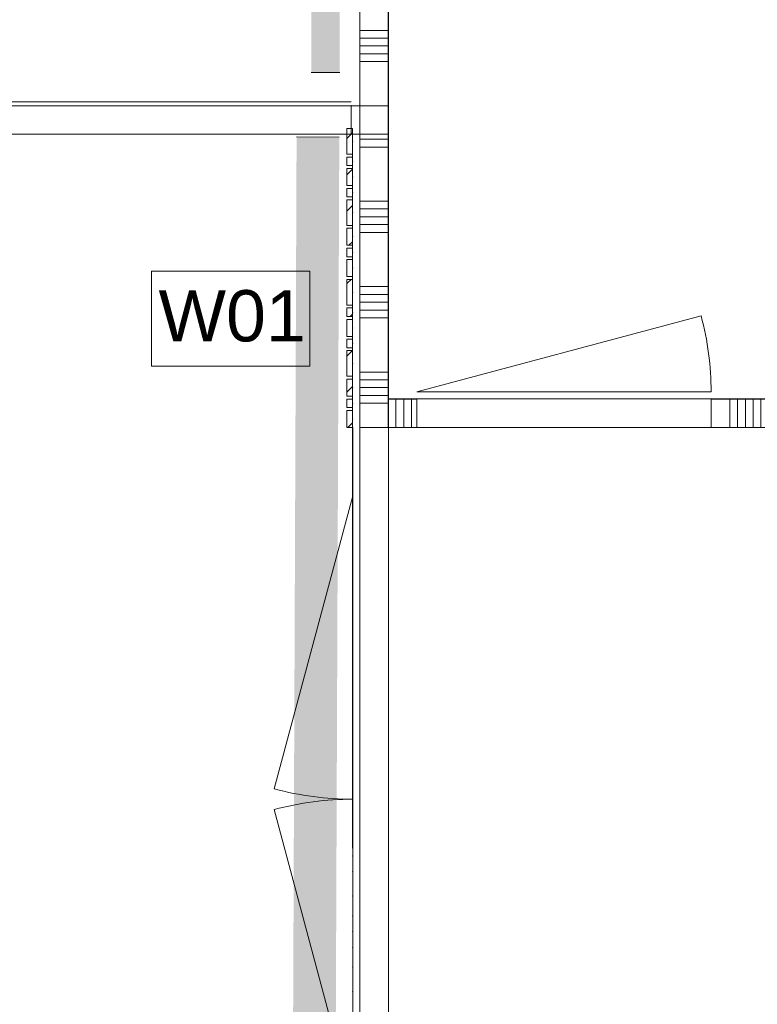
# Model space of a CAD drawing. Header units: millimetres. Extents: x -850 to 154668, y -80411 to 71019.
# Tile 158 of 236: x 29906 to 32497, y 42779 to 46237. Entities that reach past the tile are written whole.
import ezdxf

# ---------------------------------------------------------------- set-up
doc = ezdxf.new("R2010")
doc.units = ezdxf.units.MM
doc.header["$MEASUREMENT"] = 0
doc.linetypes.add('B0103', pattern=[8750, 2500, -1250, 2500, -1250, 0, -1250])
doc.linetypes.add('B0703', pattern=[468.700004, 312.5, -156.200004])
for name, color, linetype in [('New_22 NC Binnenwanden', 7, 'Continuous'), ('New_22 NC Binnenwanden Deuren', 7, 'Continuous'), ('New_22 NC Binnenwanden Doorsnede-arcering', 7, 'Continuous'), ('New_22 NC Binnenwanden Laagscheidingslijnen', 7, 'Continuous'), ('New_23 Vloeren', 7, 'Continuous'), ('New_Info Wandafwerking aanduiding', 7, 'Continuous'), ('New_Info Wandafwerking aanduiding Doorsnede-arcering', 7, 'Continuous'), ('New_Z Ruimtefuncties Zone omranding', 7, 'Continuous')]:
    doc.layers.add(name, color=color, linetype=linetype)
doc.styles.add('GENERATED_STYLE_1', font='arial.ttf')
pattern_1 = [(45, (0, 0), (-63.63961, 63.63961), [])]

# ---------------------------------------------------------------- blocks, each defined once
blk = doc.blocks.new('Slab_1_1', base_point=(0, 17060))
at = {"layer": 'New_23 Vloeren', "color": 7, "linetype": 'Continuous', "lineweight": 0, "flags": 128}
blk.add_lwpolyline([(0, 17060), (25600, 17060), (25600, 17539.8), (30060, 17539.8), (30060, 0), (44257.3, 0), (99110, 0), (99110, 26125), (78570.2, 26125), (78570.2, 30220), (61804.1, 30220), (61804.1, 33195.8), (50070.2, 33195.8), (50070.2, 36555.1), (42600, 36555.1), (42600, 38994.9), (31200.9, 38994.9), (31200.9, 49880), (25600, 49880), (25600, 70460), (0, 70460)], close=True, dxfattribs=at)
blk = doc.blocks.new('Slab_3_1', base_point=(31200.9, 49880))
at = {"layer": 'New_23 Vloeren', "color": 7, "linetype": 'Continuous', "lineweight": 0, "flags": 128}
blk.add_lwpolyline([(31200.9, 49880), (31200.9, 38994.9), (42600, 38994.9), (42600, 36555.1), (50070.2, 36555.1), (50070.2, 33195.8), (61804.1, 33195.8), (61804.1, 53915), (31400.3, 53915), (31400.3, 49880)], close=True, dxfattribs=at)
blk = doc.blocks.new('Curtain Wall_90_1')
at = {"layer": 'New_22 NC Binnenwanden Doorsnede-arcering', "linetype": 'Continuous', "lineweight": 0, "true_color": 0x000000}
h = blk.add_hatch(dxfattribs=at)
h.set_pattern_fill('310_Naaldhout__01__0001', color=18, style=0, pattern_type=2)
h.set_pattern_definition(pattern_1)
h.paths.add_polyline_path([(31055.2, 45765), (31075.2, 45765), (31075.2, 45855), (31055.2, 45855)])
h = blk.add_hatch(dxfattribs=at)
h.set_pattern_fill('310_Naaldhout__01__0001', color=18, style=0, pattern_type=2)
h.set_pattern_definition(pattern_1)
h.paths.add_polyline_path([(31055.2, 45725), (31075.2, 45725), (31075.2, 45755), (31055.2, 45755)])
h = blk.add_hatch(dxfattribs=at)
h.set_pattern_fill('310_Naaldhout__01__0001', color=18, style=0, pattern_type=2)
h.set_pattern_definition(pattern_1)
h.paths.add_polyline_path([(31055.2, 45655), (31075.2, 45655), (31075.2, 45715), (31055.2, 45715)])
h = blk.add_hatch(dxfattribs=at)
h.set_pattern_fill('310_Naaldhout__01__0001', color=18, style=0, pattern_type=2)
h.set_pattern_definition(pattern_1)
h.paths.add_polyline_path([(31055.2, 45615), (31075.2, 45615), (31075.2, 45645), (31055.2, 45645)])
h = blk.add_hatch(dxfattribs=at)
h.set_pattern_fill('310_Naaldhout__01__0001', color=18, style=0, pattern_type=2)
h.set_pattern_definition(pattern_1)
h.paths.add_polyline_path([(31055.2, 45515), (31075.2, 45515), (31075.2, 45605), (31055.2, 45605)])
h = blk.add_hatch(dxfattribs=at)
h.set_pattern_fill('310_Naaldhout__01__0001', color=18, style=0, pattern_type=2)
h.set_pattern_definition(pattern_1)
h.paths.add_polyline_path([(31055.2, 45445), (31075.2, 45445), (31075.2, 45505), (31055.2, 45505)])
h = blk.add_hatch(dxfattribs=at)
h.set_pattern_fill('310_Naaldhout__01__0001', color=18, style=0, pattern_type=2)
h.set_pattern_definition(pattern_1)
h.paths.add_polyline_path([(31055.3, 45405), (31075.3, 45405), (31075.2, 45435), (31055.2, 45435)])
h = blk.add_hatch(dxfattribs=at)
h.set_pattern_fill('310_Naaldhout__01__0001', color=18, style=0, pattern_type=2)
h.set_pattern_definition(pattern_1)
h.paths.add_polyline_path([(31055.3, 45335), (31075.3, 45335), (31075.3, 45395), (31055.3, 45395)])
h = blk.add_hatch(dxfattribs=at)
h.set_pattern_fill('310_Naaldhout__01__0001', color=18, style=0, pattern_type=2)
h.set_pattern_definition(pattern_1)
h.paths.add_polyline_path([(31055.3, 45235), (31075.3, 45235), (31075.3, 45325), (31055.3, 45325)])
h = blk.add_hatch(dxfattribs=at)
h.set_pattern_fill('310_Naaldhout__01__0001', color=18, style=0, pattern_type=2)
h.set_pattern_definition(pattern_1)
h.paths.add_polyline_path([(31055.3, 45195), (31075.3, 45195), (31075.3, 45225), (31055.3, 45225)])
h = blk.add_hatch(dxfattribs=at)
h.set_pattern_fill('310_Naaldhout__01__0001', color=18, style=0, pattern_type=2)
h.set_pattern_definition(pattern_1)
h.paths.add_polyline_path([(31055.3, 45125), (31075.3, 45125), (31075.3, 45185), (31055.3, 45185)])
h = blk.add_hatch(dxfattribs=at)
h.set_pattern_fill('310_Naaldhout__01__0001', color=18, style=0, pattern_type=2)
h.set_pattern_definition(pattern_1)
h.paths.add_polyline_path([(31055.3, 45085), (31075.3, 45085), (31075.3, 45115), (31055.3, 45115)])
h = blk.add_hatch(dxfattribs=at)
h.set_pattern_fill('310_Naaldhout__01__0001', color=18, style=0, pattern_type=2)
h.set_pattern_definition(pattern_1)
h.paths.add_polyline_path([(31055.3, 44985), (31075.3, 44985), (31075.3, 45075), (31055.3, 45075)])
h = blk.add_hatch(dxfattribs=at)
h.set_pattern_fill('310_Naaldhout__01__0001', color=18, style=0, pattern_type=2)
h.set_pattern_definition(pattern_1)
h.paths.add_polyline_path([(31055.3, 44915), (31075.3, 44915), (31075.3, 44975), (31055.3, 44975)])
h = blk.add_hatch(dxfattribs=at)
h.set_pattern_fill('310_Naaldhout__01__0001', color=18, style=0, pattern_type=2)
h.set_pattern_definition(pattern_1)
h.paths.add_polyline_path([(31055.3, 44875), (31075.3, 44875), (31075.3, 44905), (31055.3, 44905)])
h = blk.add_hatch(dxfattribs=at)
h.set_pattern_fill('310_Naaldhout__01__0001', color=18, style=0, pattern_type=2)
h.set_pattern_definition(pattern_1)
h.paths.add_polyline_path([(31055.3, 44805), (31075.3, 44805), (31075.3, 44865), (31055.3, 44865)])
at = {"layer": 'New_22 NC Binnenwanden', "color": 7, "linetype": 'Continuous', "lineweight": 0}
for p, q in [((31075.2, 45855), (31055.2, 45855)), ((31055.2, 45855), (31055.2, 45765)), ((31075.2, 45855), (31075.2, 45765)), ((31075.2, 45765), (31055.2, 45765)), ((31055.2, 45755), (31055.2, 45725)), ((31075.2, 45755), (31055.2, 45755)), ((31075.2, 45755), (31075.2, 45725)), ((31075.2, 45725), (31055.2, 45725)), ((31055.2, 45715), (31055.2, 45655)), ((31075.2, 45715), (31055.2, 45715)), ((31075.2, 45715), (31075.2, 45655)), ((31075.2, 45655), (31055.2, 45655)), ((31055.2, 45645), (31055.2, 45615)), ((31075.2, 45645), (31055.2, 45645)), ((31075.2, 45615), (31055.2, 45615)), ((31075.2, 45645), (31075.2, 45615)), ((31055.2, 45605), (31055.2, 45515)), ((31075.2, 45605), (31055.2, 45605)), ((31075.2, 45605), (31075.2, 45515)), ((31075.2, 45515), (31055.2, 45515)), ((31055.2, 45505), (31055.2, 45445)), ((31075.2, 45505), (31055.2, 45505)), ((31075.2, 45505), (31075.2, 45445)), ((31075.2, 45445), (31055.2, 45445)), ((31055.2, 45435), (31055.3, 45405)), ((31075.2, 45435), (31055.2, 45435)), ((31075.2, 45435), (31075.3, 45405)), ((31075.3, 45405), (31055.3, 45405)), ((31055.3, 45395), (31055.3, 45335)), ((31075.3, 45395), (31055.3, 45395)), ((31075.3, 45395), (31075.3, 45335)), ((31075.3, 45335), (31055.3, 45335)), ((31055.3, 45325), (31055.3, 45235)), ((31075.3, 45325), (31055.3, 45325)), ((31075.3, 45325), (31075.3, 45235)), ((31075.3, 45235), (31055.3, 45235)), ((31055.3, 45225), (31055.3, 45195)), ((31075.3, 45225), (31055.3, 45225)), ((31075.3, 45225), (31075.3, 45195)), ((31075.3, 45195), (31055.3, 45195)), ((31055.3, 45185), (31055.3, 45125)), ((31075.3, 45185), (31055.3, 45185)), ((31075.3, 45185), (31075.3, 45125)), ((31075.3, 45125), (31055.3, 45125)), ((31055.3, 45115), (31055.3, 45085)), ((31075.3, 45115), (31055.3, 45115)), ((31075.3, 45115), (31075.3, 45085)), ((31075.3, 45085), (31055.3, 45085)), ((31055.3, 45075), (31055.3, 44985)), ((31075.3, 45075), (31055.3, 45075)), ((31075.3, 45075), (31075.3, 44985)), ((31075.3, 44985), (31055.3, 44985)), ((31055.3, 44975), (31055.3, 44915)), ((31075.3, 44975), (31055.3, 44975)), ((31075.3, 44975), (31075.3, 44915)), ((31075.3, 44915), (31055.3, 44915)), ((31055.3, 44905), (31055.3, 44875)), ((31075.3, 44905), (31055.3, 44905)), ((31075.3, 44905), (31075.3, 44875)), ((31075.3, 44875), (31055.3, 44875)), ((31055.3, 44865), (31055.3, 44805)), ((31075.3, 44865), (31055.3, 44865)), ((31075.3, 44865), (31075.3, 44805)), ((31075.3, 44805), (31055.3, 44805))]:
    blk.add_line(p, q, dxfattribs=at)
at = {"layer": 'New_22 NC Binnenwanden', "color": 9, "linetype": 'B0703', "lineweight": 0}
for p, q in [((31075.2, 45810), (31075.2, 45835)), ((31075.2, 45740), (31075.2, 45810)), ((31075.2, 45685), (31075.2, 45740)), ((31075.2, 45630), (31075.2, 45685)), ((31075.2, 45560), (31075.2, 45630)), ((31075.2, 45475), (31075.2, 45560)), ((31075.3, 45420), (31075.2, 45475)), ((31075.3, 45365), (31075.3, 45420)), ((31075.3, 45280), (31075.3, 45365)), ((31075.3, 45210), (31075.3, 45280)), ((31075.3, 45155), (31075.3, 45210)), ((31075.3, 45100), (31075.3, 45155)), ((31075.3, 45030), (31075.3, 45100)), ((31075.3, 44945), (31075.3, 45030)), ((31075.3, 44890), (31075.3, 44945)), ((31075.3, 44835), (31075.3, 44890)), ((31075.3, 44750), (31075.3, 44835)), ((31075.3, 44680), (31075.3, 44750)), ((31075.3, 44625), (31075.3, 44680)), ((31075.3, 44570), (31075.3, 44625)), ((31075.3, 44500), (31075.3, 44570)), ((31075.3, 44415), (31075.3, 44500)), ((31075.4, 44360), (31075.3, 44415)), ((31075.4, 44305), (31075.4, 44360)), ((31075.4, 44220), (31075.4, 44305)), ((31075.4, 44150), (31075.4, 44220)), ((31075.4, 44095), (31075.4, 44150)), ((31075.4, 44040), (31075.4, 44095)), ((31075.4, 43970), (31075.4, 44040)), ((31075.4, 43885), (31075.4, 43970)), ((31075.4, 43830), (31075.4, 43885)), ((31075.4, 43775), (31075.4, 43830)), ((31075.4, 43690), (31075.4, 43775)), ((31075.4, 43620), (31075.4, 43690)), ((31075.4, 43565), (31075.4, 43620)), ((31075.4, 43510), (31075.4, 43565)), ((31075.4, 43440), (31075.4, 43510)), ((31075.4, 43355), (31075.4, 43440)), ((31075.5, 43300), (31075.4, 43355)), ((31075.5, 43245), (31075.5, 43300)), ((31075.5, 43160), (31075.5, 43245)), ((31075.5, 43090), (31075.5, 43160)), ((31075.5, 43035), (31075.5, 43090)), ((31075.5, 42980), (31075.5, 43035)), ((31075.5, 42910), (31075.5, 42980)), ((31075.5, 42825), (31075.5, 42910)), ((31075.5, 42770), (31075.5, 42825))]:
    blk.add_line(p, q, dxfattribs=at)
at = {"layer": 'New_22 NC Binnenwanden', "color": 1, "linetype": 'Continuous', "lineweight": 0}
for p, q in [((31075.2, 45810), (31075.2, 45835)), ((31075.2, 45740), (31075.2, 45810)), ((31075.2, 45685), (31075.2, 45740)), ((31075.2, 45630), (31075.2, 45685)), ((31075.2, 45560), (31075.2, 45630)), ((31075.2, 45475), (31075.2, 45560)), ((31075.3, 45420), (31075.2, 45475)), ((31075.3, 45365), (31075.3, 45420)), ((31075.3, 45280), (31075.3, 45365)), ((31075.3, 45210), (31075.3, 45280)), ((31075.3, 45155), (31075.3, 45210)), ((31075.3, 45100), (31075.3, 45155)), ((31075.3, 45030), (31075.3, 45100)), ((31075.3, 44945), (31075.3, 45030)), ((31075.3, 44890), (31075.3, 44945)), ((31075.3, 44835), (31075.3, 44890)), ((31075.3, 44750), (31075.3, 44835)), ((31075.3, 44680), (31075.3, 44750)), ((31075.3, 44625), (31075.3, 44680)), ((31075.3, 44570), (31075.3, 44625)), ((31075.3, 44500), (31075.3, 44570)), ((31075.3, 44415), (31075.3, 44500)), ((31075.4, 44360), (31075.3, 44415)), ((31075.4, 44305), (31075.4, 44360)), ((31075.4, 44220), (31075.4, 44305)), ((31075.4, 44150), (31075.4, 44220)), ((31075.4, 44095), (31075.4, 44150)), ((31075.4, 44040), (31075.4, 44095)), ((31075.4, 43970), (31075.4, 44040)), ((31075.4, 43885), (31075.4, 43970)), ((31075.4, 43830), (31075.4, 43885)), ((31075.4, 43775), (31075.4, 43830)), ((31075.4, 43690), (31075.4, 43775)), ((31075.4, 43620), (31075.4, 43690)), ((31075.4, 43565), (31075.4, 43620)), ((31075.4, 43510), (31075.4, 43565)), ((31075.4, 43440), (31075.4, 43510)), ((31075.4, 43355), (31075.4, 43440)), ((31075.5, 43300), (31075.4, 43355)), ((31075.5, 43245), (31075.5, 43300)), ((31075.5, 43160), (31075.5, 43245)), ((31075.5, 43090), (31075.5, 43160)), ((31075.5, 43035), (31075.5, 43090)), ((31075.5, 42980), (31075.5, 43035)), ((31075.5, 42910), (31075.5, 42980)), ((31075.5, 42825), (31075.5, 42910)), ((31075.5, 42770), (31075.5, 42825))]:
    blk.add_line(p, q, dxfattribs=at)
at = {"layer": 'New_22 NC Binnenwanden', "color": 9, "linetype": 'B0703', "lineweight": 0}
for p in [(31075.2, 45835), (31075.2, 45835), (31075.2, 45810), (31075.2, 45810), (31075.2, 45740), (31075.2, 45740), (31075.2, 45685), (31075.2, 45685), (31075.2, 45630), (31075.2, 45630), (31075.2, 45560), (31075.2, 45560), (31075.2, 45475), (31075.2, 45475), (31075.3, 45420), (31075.3, 45420), (31075.3, 45365), (31075.3, 45365), (31075.3, 45280), (31075.3, 45280), (31075.3, 45210), (31075.3, 45210), (31075.3, 45155), (31075.3, 45155), (31075.3, 45100), (31075.3, 45100), (31075.3, 45030), (31075.3, 45030), (31075.3, 44945), (31075.3, 44945), (31075.3, 44890), (31075.3, 44890), (31075.3, 44835), (31075.3, 44835), (31075.3, 44750), (31075.3, 44750), (31075.3, 44680), (31075.3, 44680), (31075.3, 44625), (31075.3, 44625), (31075.3, 44570), (31075.3, 44570), (31075.3, 44500), (31075.3, 44500), (31075.3, 44415), (31075.3, 44415), (31075.4, 44360), (31075.4, 44360), (31075.4, 44305), (31075.4, 44305), (31075.4, 44220), (31075.4, 44220), (31075.4, 44150), (31075.4, 44150), (31075.4, 44095), (31075.4, 44095), (31075.4, 44040), (31075.4, 44040), (31075.4, 43970), (31075.4, 43970), (31075.4, 43885), (31075.4, 43885), (31075.4, 43830), (31075.4, 43830), (31075.4, 43775), (31075.4, 43775), (31075.4, 43690), (31075.4, 43690), (31075.4, 43620), (31075.4, 43620), (31075.4, 43565), (31075.4, 43565), (31075.4, 43510), (31075.4, 43510), (31075.4, 43440), (31075.4, 43440), (31075.4, 43355), (31075.4, 43355), (31075.5, 43300), (31075.5, 43300), (31075.5, 43245), (31075.5, 43245), (31075.5, 43160), (31075.5, 43160), (31075.5, 43090), (31075.5, 43090), (31075.5, 43035), (31075.5, 43035), (31075.5, 42980), (31075.5, 42980), (31075.5, 42910), (31075.5, 42910), (31075.5, 42825), (31075.5, 42825)]:
    blk.add_point(p, dxfattribs=at)
at = {"layer": 'New_22 NC Binnenwanden', "color": 1, "linetype": 'Continuous', "lineweight": 0}
for p in [(31075.2, 45835), (31075.2, 45810), (31075.2, 45740), (31075.2, 45685), (31075.2, 45630), (31075.2, 45560), (31075.2, 45475), (31075.3, 45420), (31075.3, 45365), (31075.3, 45280), (31075.3, 45210), (31075.3, 45155), (31075.3, 45100), (31075.3, 45030), (31075.3, 44945), (31075.3, 44890), (31075.3, 44835), (31075.3, 44750), (31075.3, 44680), (31075.3, 44625), (31075.3, 44570), (31075.3, 44500), (31075.3, 44415), (31075.4, 44360), (31075.4, 44305), (31075.4, 44220), (31075.4, 44150), (31075.4, 44095), (31075.4, 44040), (31075.4, 43970), (31075.4, 43885), (31075.4, 43830), (31075.4, 43775), (31075.4, 43690), (31075.4, 43620), (31075.4, 43565), (31075.4, 43510), (31075.4, 43440), (31075.4, 43355), (31075.5, 43300), (31075.5, 43245), (31075.5, 43160), (31075.5, 43090), (31075.5, 43035), (31075.5, 42980), (31075.5, 42910), (31075.5, 42825)]:
    blk.add_point(p, dxfattribs=at)
blk = doc.blocks.new('*X1138')
at = {"layer": 'New_22 NC Binnenwanden Doorsnede-arcering', "color": 254, "linetype": 'Continuous', "lineweight": 0, "true_color": 0xe9ebeb}
blk.add_line((31100.8, 42110.7), (31200.8, 42110.7), dxfattribs=at)
blk = doc.blocks.new('D2 zl2 22')
at = {"layer": 'New_22 NC Binnenwanden Deuren', "color": 1, "linetype": 'Continuous', "lineweight": 0}
for p, q in [((-1064.9, 0), (-36.1, 275.6)), ((1065.1, 0), (36.4, 275.6)), ((-1305.2, 0), (-1064.9, 0)), ((-1064.9, 0), (0.1, 0)), ((1065.1, 0), (0.1, 0)), ((1305.2, 0), (1065.1, 0))]:
    blk.add_line(p, q, dxfattribs=at)
at = {"layer": 'New_22 NC Binnenwanden Deuren', "color": 7, "linetype": 'Continuous', "lineweight": 0}
for p, q in [((-1305.2, -125), (-1305.2, -25)), ((-1305.2, -125), (-1305.2, -25)), ((1305.2, -125), (1305.2, -25)), ((1305.2, -125), (1305.2, -25))]:
    blk.add_line(p, q, dxfattribs=at)
at = {"layer": 'New_22 NC Binnenwanden Deuren', "color": 1, "linetype": 'Continuous', "lineweight": 0}
for centre, start, end in [((-1064.9, 0), 0, 15), ((1065.1, 0), 165, 180)]:
    blk.add_arc(centre, 1065, start, end, dxfattribs=at)
blk = doc.blocks.new('Wall_190_1', base_point=(31100.7, 44805))
at = {"layer": 'New_22 NC Binnenwanden', "color": 8, "linetype": 'Continuous', "lineweight": 0, "true_color": 0x778488}
for p, q in [((31200.7, 44805), (31100.7, 44805)), ((31200.8, 42194.7), (31100.8, 42194.6))]:
    blk.add_line(p, q, dxfattribs=at)
at = {"layer": 'New_22 NC Binnenwanden', "color": 8, "linetype": 'Continuous', "lineweight": 0, "true_color": 0x778488, "flags": 128}
for points in [[(31100.8, 42194.6), (31100.8, 42094.6)], [(31200.8, 42194.6), (31200.8, 42194.7)], [(31200.8, 42094.7), (31100.8, 42094.6)]]:
    blk.add_lwpolyline(points, dxfattribs=at)
at = {"layer": 'New_22 NC Binnenwanden', "color": 8, "lineweight": 0, "true_color": 0x778488}
blk.add_blockref('*X1138', (0, 0), dxfattribs=at)
at = {"layer": 'New_22 NC Binnenwanden Deuren', "color": 1, "linetype": 'Continuous', "lineweight": 0, "xscale": -0.9999999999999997, "zscale": 1000, "rotation": 90.00170155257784}
blk.add_blockref('D2 zl2 22', (31075.7, 43499.8), dxfattribs=at)
blk = doc.blocks.new('*X1293')
at = {"layer": 'New_22 NC Binnenwanden Doorsnede-arcering', "color": 254, "linetype": 'Continuous', "lineweight": 0, "true_color": 0xe9ebeb}
for p, q in [((31200.4, 47372.6), (31100.4, 47372.6)), ((31200.4, 47345.1), (31100.4, 47345.1)), ((31200.4, 47317.7), (31100.4, 47317.7)), ((31200.4, 47290.3), (31100.4, 47290.3)), ((31200.4, 47100), (31100.4, 47100)), ((31200.4, 47072.6), (31100.4, 47072.6)), ((31200.4, 47045.1), (31100.4, 47045.1)), ((31200.4, 47017.7), (31100.4, 47017.7)), ((31200.4, 46990.3), (31100.4, 46990.3)), ((31200.4, 46800), (31100.4, 46800)), ((31200.4, 46772.6), (31100.4, 46772.6)), ((31200.4, 46745.1), (31100.4, 46745.1)), ((31200.4, 46717.7), (31100.4, 46717.7)), ((31200.4, 46690.3), (31100.4, 46690.3)), ((31200.4, 46500), (31100.4, 46500)), ((31200.4, 46472.6), (31100.4, 46472.6)), ((31200.4, 46445.1), (31100.4, 46445.1)), ((31200.4, 46417.7), (31100.4, 46417.7)), ((31200.4, 46390.3), (31100.4, 46390.3)), ((31200.4, 46200), (31100.4, 46200)), ((31200.4, 46172.6), (31100.4, 46172.6)), ((31200.4, 46145.1), (31100.4, 46145.1)), ((31200.4, 46117.7), (31100.4, 46117.7)), ((31200.4, 46090.3), (31100.4, 46090.3))]:
    blk.add_line(p, q, dxfattribs=at)
blk = doc.blocks.new('*X1294')
at = {"layer": 'New_22 NC Binnenwanden Doorsnede-arcering', "color": 254, "linetype": 'Continuous', "lineweight": 0, "true_color": 0xe9ebeb}
for p, q in [((31200.4, 45817.7), (31100.4, 45817.7)), ((31200.4, 45790.3), (31100.4, 45790.3)), ((31200.4, 45600), (31100.4, 45600)), ((31200.4, 45572.6), (31100.4, 45572.6)), ((31200.4, 45545.1), (31100.4, 45545.1)), ((31200.4, 45517.7), (31100.4, 45517.7)), ((31200.4, 45490.3), (31100.4, 45490.3)), ((31200.4, 45300), (31100.4, 45300)), ((31200.4, 45272.6), (31100.4, 45272.6)), ((31200.4, 45245.1), (31100.4, 45245.1)), ((31200.4, 45217.7), (31100.4, 45217.7)), ((31200.4, 45190.3), (31100.4, 45190.3)), ((31200.4, 45000), (31100.4, 45000)), ((31200.4, 44972.6), (31100.4, 44972.6)), ((31200.4, 44945.1), (31100.4, 44945.1)), ((31200.4, 44917.7), (31100.4, 44917.7)), ((31185.6, 44890.3), (31100.4, 44890.3))]:
    blk.add_line(p, q, dxfattribs=at)
blk = doc.blocks.new('*X1296')
at = {"layer": 'New_22 NC Binnenwanden Doorsnede-arcering', "color": 254, "linetype": 'Continuous', "lineweight": 0, "true_color": 0xe9ebeb}
blk.add_line((31200.4, 44890.3), (31185.6, 44890.3), dxfattribs=at)
blk = doc.blocks.new('Wall_214_1', base_point=(31100.4, 44805))
at = {"layer": 'New_22 NC Binnenwanden', "color": 8, "linetype": 'Continuous', "lineweight": 0, "true_color": 0x778488, "flags": 128}
for points in [[(31100.4, 47380), (31100.4, 45935)], [(31200.4, 44905), (31200.4, 47380)], [(31100.4, 45835), (31100.4, 44805)]]:
    blk.add_lwpolyline(points, dxfattribs=at)
at = {"layer": 'New_22 NC Binnenwanden Laagscheidingslijnen', "color": 8, "linetype": 'Continuous', "lineweight": 0, "true_color": 0x778488}
for p, q in [((31200.4, 45935), (31100.4, 45935)), ((31100.4, 45835), (31200.4, 45835)), ((31200.4, 44905), (31200.4, 44805))]:
    blk.add_line(p, q, dxfattribs=at)
at = {"layer": 'New_22 NC Binnenwanden', "color": 8, "lineweight": 0, "true_color": 0x778488}
for name in ['*X1293', '*X1294', '*X1296']:
    blk.add_blockref(name, (0, 0), dxfattribs=at)
blk = doc.blocks.new('D2 bl zl2 22')
at = {"layer": 'New_22 NC Binnenwanden Deuren', "color": 1, "linetype": 'Continuous', "lineweight": 0}
for p, q in [((-1065, 0), (-36.3, 275.6)), ((1065, 0), (36.3, 275.6)), ((-2575, 0), (-1065, 0)), ((-1065, 0), (0, 0)), ((1065, 0), (0, 0)), ((2575, 0), (1065, 0)), ((-2575, -14), (-2575, -114)), ((-2575, -14), (-2575, -114))]:
    blk.add_line(p, q, dxfattribs=at)
at = {"layer": 'New_22 NC Binnenwanden Deuren', "color": 1, "linetype": 'B0103', "lineweight": 0}
for p, q in [((-1065, 0), (-36.3, -275.6)), ((-1065, 0), (0, 0)), ((1065, 0), (0, 0)), ((1065, 0), (36.3, -275.6))]:
    blk.add_line(p, q, dxfattribs=at)
at = {"layer": 'New_22 NC Binnenwanden Deuren', "color": 1, "linetype": 'Continuous', "lineweight": 0}
for centre, start, end in [((-1065, 0), 0, 15), ((1065, 0), 165, 180), ((-1065, 0), 345, 0), ((1065, 0), 180, 195)]:
    blk.add_arc(centre, 1065, start, end, dxfattribs=at)
blk.add_point((-2575, -14), dxfattribs=at)
blk = doc.blocks.new('Wall_510_1', base_point=(25920.2, 45935))
at = {"layer": 'New_22 NC Binnenwanden', "color": 8, "linetype": 'Continuous', "lineweight": 0, "true_color": 0x778488}
for p, q in [((31070.2, 45935), (31070.2, 45835)), ((31200.4, 45835), (31200.4, 45935))]:
    blk.add_line(p, q, dxfattribs=at)
at = {"layer": 'New_22 NC Binnenwanden', "color": 8, "linetype": 'Continuous', "lineweight": 0, "true_color": 0x778488, "flags": 128}
for points in [[(25820.2, 45835), (25820.2, 45935)], [(31100.7, 45935), (31070.2, 45935)], [(31100.7, 45935), (31100.7, 45835)], [(25820.2, 45835), (25920.2, 45835)], [(31070.2, 45835), (31100.7, 45835)]]:
    blk.add_lwpolyline(points, dxfattribs=at)
at = {"layer": 'New_22 NC Binnenwanden', "color": 8, "linetype": 'Continuous', "lineweight": 0, "true_color": 0x778488}
blk.add_point((31070.2, 45935), dxfattribs=at)
at = {"layer": 'New_22 NC Binnenwanden Laagscheidingslijnen', "color": 8, "linetype": 'Continuous', "lineweight": 0, "true_color": 0x778488}
for p, q in [((25920.2, 45935), (25820.2, 45935)), ((31200.4, 45935), (31100.4, 45935)), ((31100.4, 45835), (31200.4, 45835))]:
    blk.add_line(p, q, dxfattribs=at)
at = {"layer": 'New_22 NC Binnenwanden Deuren', "color": 1, "linetype": 'Continuous', "lineweight": 0, "xscale": -1, "zscale": 1000}
blk.add_blockref('D2 bl zl2 22', (28495.2, 45949), dxfattribs=at)
blk = doc.blocks.new('*X3068')
at = {"layer": 'New_22 NC Binnenwanden Doorsnede-arcering', "color": 254, "linetype": 'Continuous', "lineweight": 0, "true_color": 0xe9ebeb}
for p, q in [((31227.4, 44905), (31227.4, 44805)), ((31254.9, 44905), (31254.9, 44805)), ((31282.3, 44905), (31282.3, 44805))]:
    blk.add_line(p, q, dxfattribs=at)
blk = doc.blocks.new('*X3069')
at = {"layer": 'New_22 NC Binnenwanden Doorsnede-arcering', "color": 254, "linetype": 'Continuous', "lineweight": 0, "true_color": 0xe9ebeb}
for p, q in [((32400, 44905), (32400, 44805)), ((32427.4, 44905), (32427.4, 44805)), ((32454.9, 44905), (32454.9, 44805)), ((32482.3, 44905), (32482.3, 44805)), ((32509.7, 44905), (32509.7, 44805))]:
    blk.add_line(p, q, dxfattribs=at)
blk = doc.blocks.new('D1 22')
at = {"layer": 'New_22 NC Binnenwanden Deuren', "color": 1, "linetype": 'Continuous', "lineweight": 0}
for q in [(-481.8, 267.6), (-517, 0)]:
    blk.add_line((517, 0), q, dxfattribs=at)
at = {"layer": 'New_22 NC Binnenwanden Deuren', "color": 7, "linetype": 'Continuous', "lineweight": 0}
for p, q in [((-517, -25), (-517, -125)), ((-517, -25), (-517, -125)), ((517, -25), (517, -125)), ((517, -25), (517, -125))]:
    blk.add_line(p, q, dxfattribs=at)
at = {"layer": 'New_22 NC Binnenwanden Deuren', "color": 1, "linetype": 'Continuous', "lineweight": 0}
blk.add_arc((517, 0), 1034, 165, 180, dxfattribs=at)
blk = doc.blocks.new('Wall_649_1', base_point=(31100.4, 44805))
at = {"layer": 'New_22 NC Binnenwanden', "color": 8, "linetype": 'Continuous', "lineweight": 0, "true_color": 0x778488}
for p, q in [((31300.7, 44905), (31300.7, 44805)), ((32334.7, 44905), (32334.7, 44805))]:
    blk.add_line(p, q, dxfattribs=at)
at = {"layer": 'New_22 NC Binnenwanden', "color": 8, "linetype": 'Continuous', "lineweight": 0, "true_color": 0x778488, "flags": 128}
for points in [[(31300.7, 44905), (31200.4, 44905)], [(32650.7, 44905), (32334.7, 44905)], [(32650.7, 44805), (32650.7, 44905)], [(31100.4, 44805), (31100.7, 44805)], [(31200.7, 44805), (31300.7, 44805)], [(32334.7, 44805), (32650.7, 44805)]]:
    blk.add_lwpolyline(points, dxfattribs=at)
at = {"layer": 'New_22 NC Binnenwanden Laagscheidingslijnen', "color": 8, "linetype": 'Continuous', "lineweight": 0, "true_color": 0x778488}
blk.add_line((31200.4, 44905), (31200.4, 44805), dxfattribs=at)
at = {"layer": 'New_22 NC Binnenwanden', "color": 8, "lineweight": 0, "true_color": 0x778488}
for name in ['*X3068', '*X3069']:
    blk.add_blockref(name, (0, 0), dxfattribs=at)
at = {"layer": 'New_22 NC Binnenwanden Deuren', "color": 1, "linetype": 'Continuous', "lineweight": 0, "xscale": -1, "zscale": 1000}
blk.add_blockref('D1 22', (31817.7, 44930), dxfattribs=at)
blk = doc.blocks.new('Wall_728_1', base_point=(31029.8, 46052.4))
at = {"layer": 'New_Info Wandafwerking aanduiding Doorsnede-arcering', "linetype": 'Continuous', "lineweight": 0}
blk.add_hatch(color=1, dxfattribs=at).paths.add_polyline_path([(31029.8, 46052.4), (31029.8, 49793.9), (30929.8, 49793.9), (30929.8, 46052.4)])
at = {"layer": 'New_Info Wandafwerking aanduiding', "color": 9, "linetype": 'Continuous', "lineweight": 0, "flags": 128}
blk.add_lwpolyline([(31029.8, 46052.4), (30929.8, 46052.4)], dxfattribs=at)
blk = doc.blocks.new('Wall_750_1', base_point=(31028.5, 45825))
at = {"layer": 'New_Info Wandafwerking aanduiding Doorsnede-arcering', "linetype": 'Continuous', "lineweight": 0, "true_color": 0x99a3a6}
blk.add_hatch(color=253, dxfattribs=at).paths.add_polyline_path([(30965.6, 29876.7), (31028.5, 45825), (30878.5, 45825.6), (30815.6, 29876.7)])
at = {"layer": 'New_Info Wandafwerking aanduiding', "color": 9, "linetype": 'Continuous', "lineweight": 0, "flags": 128}
blk.add_lwpolyline([(31028.5, 45825), (30878.5, 45825.6)], dxfattribs=at)

msp = doc.modelspace()

# ---------------------------------------------------------------- linework, layer by layer
at = {"layer": 'New_Info Wandafwerking aanduiding', "color": 9, "linetype": 'Continuous', "lineweight": 0, "flags": 128}
msp.add_lwpolyline([(30368.5, 45354), (30925.3, 45354), (30925.3, 45021.1), (30368.5, 45021.1)], close=True, dxfattribs=at)
at = {"layer": 'New_Z Ruimtefuncties Zone omranding', "color": 93, "linetype": 'Continuous', "lineweight": 0, "true_color": 0x55d03c, "flags": 128}
msp.add_lwpolyline([(31675.3, 53630), (31400.4, 53630), (31400.4, 49880), (31200.8, 49880), (31200.8, 44905.9), (32550.7, 44905.9), (32550.7, 49400.2), (34600, 49400.2), (34600, 53905), (31675.3, 53905)], close=True, dxfattribs=at)
at = {"layer": 'New_Z Ruimtefuncties Zone omranding', "color": 41, "linetype": 'Continuous', "lineweight": 0, "true_color": 0xffeeaa, "flags": 128}
msp.add_lwpolyline([(25920.2, 45935), (31100.8, 45935), (31100.8, 49880), (25920.2, 49880)], close=True, dxfattribs=at)
at = {"layer": 'New_Z Ruimtefuncties Zone omranding', "color": 41, "linetype": 'Continuous', "lineweight": 0, "true_color": 0xffdd55, "flags": 128}
msp.add_lwpolyline([(25820.2, 45835), (25600, 45835), (25600.4, 42195), (25750.4, 42195.1), (25750, 40760.2), (31100.8, 40760.2), (31100.8, 45835)], close=True, dxfattribs=at)
at = {"layer": 'New_Z Ruimtefuncties Zone omranding', "color": 41, "linetype": 'Continuous', "lineweight": 0, "true_color": 0xffeeaa, "flags": 128}
msp.add_lwpolyline([(31200.8, 44805), (31200.8, 42195), (43075.3, 42195, -0.414206), (43975.3, 41295), (43975.3, 36554.9), (49970.5, 36554.9), (49970.5, 37155.1), (53550.4, 37155.1), (53550.4, 41294.6, -0.414214), (54450.4, 42194.6), (55536.6, 42194.6), (55536.6, 44805)], format="xyb", close=True, dxfattribs=at)

# ---------------------------------------------------------------- block references
at = {"layer": 'New_22 NC Binnenwanden', "color": 8, "lineweight": 0, "true_color": 0x778488}
for name, p in [('Wall_214_1', (31100.4, 44805)), ('Wall_510_1', (25920.2, 45935)), ('Wall_649_1', (31100.4, 44805)), ('Wall_190_1', (31100.7, 44805))]:
    msp.add_blockref(name, p, dxfattribs=at)
at = {"layer": 'New_22 NC Binnenwanden', "linetype": 'Continuous', "lineweight": 0}
msp.add_blockref('Curtain Wall_90_1', (0, 0), dxfattribs=at)
at = {"layer": 'New_23 Vloeren', "color": 7, "linetype": 'Continuous', "lineweight": 0}
for name, p in [('Slab_1_1', (0, 17060)), ('Slab_3_1', (31200.9, 49880))]:
    msp.add_blockref(name, p, dxfattribs=at)
at = {"layer": 'New_Info Wandafwerking aanduiding', "color": 1, "lineweight": 0}
for name, p in [('Wall_728_1', (31029.8, 46052.4)), ('Wall_750_1', (31028.5, 45825))]:
    msp.add_blockref(name, p, dxfattribs=at)

# ---------------------------------------------------------------- texts
at = {"layer": 'New_Info Wandafwerking aanduiding', "color": 2, "linetype": 'Continuous', "lineweight": 0, "insert": (30393.5, 45104.9), "char_height": 180, "attachment_point": 7, "style": 'GENERATED_STYLE_1'}
msp.add_mtext('\\A1;{\\pql;\\fArial|b0|i0|c0|p38;W01}', dxfattribs=at)

doc.saveas('drawing.dxf')
